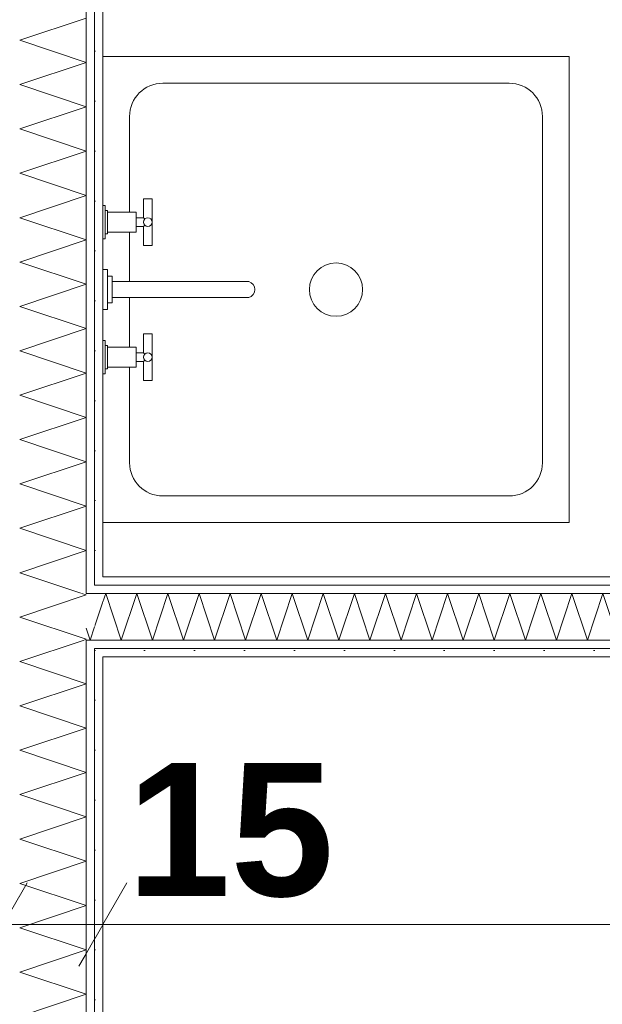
# Model space of a CAD drawing. Extents: x -7314 to 11761, y 144 to 9383.
# Tile 27 of 193: x 2644 to 2732, y 829 to 977. Entities that reach past the tile are written whole.
import ezdxf
from ezdxf.xclip import XClip

# ---------------------------------------------------------------- set-up
doc = ezdxf.new("R2010")
doc.units = 0
doc.header["$MEASUREMENT"] = 0
doc.header["$XCLIPFRAME"] = 0
doc.linetypes.add('Wipeout_Contour', pattern=[20000, 0, -20000])
for name, color, linetype in [('FORMA - Arch 01 - 220-A Ściany', 7, 'Continuous'), ('FORMA - Arch 01 - 540-I Ogrzewanie', 7, 'Continuous'), ('FORMA - Arch 02 - Strefy', 7, 'Continuous'), ('FORMA - Arch 04 - Wymiary ogólne', 7, 'Continuous')]:
    doc.layers.add(name, color=color, linetype=linetype)
doc.styles.add('STYL_AUTOMATYCZNY_9', font='arial.ttf')
pattern_1 = [(0, (4185.3, -5972.398), (0, 7.5), [0, -7.5])]

# ---------------------------------------------------------------- blocks, each defined once
blk = doc.blocks.new('*X260')
at = {"layer": 'FORMA - Arch 01 - 220-A Ściany', "color": 7, "linetype": 'Continuous', "lineweight": 5, "ltscale": 0.025}
for p, q in [((2644.04, 974.27), (2654.04, 977.6)), ((2654.04, 970.94), (2644.04, 974.27)), ((2644.04, 967.6), (2654.04, 970.94)), ((2654.04, 964.27), (2644.04, 967.6)), ((2644.04, 960.94), (2654.04, 964.27)), ((2654.04, 957.6), (2644.04, 960.94)), ((2644.04, 954.27), (2654.04, 957.6)), ((2654.04, 950.94), (2644.04, 954.27)), ((2644.04, 947.6), (2654.04, 950.94)), ((2654.04, 944.27), (2644.04, 947.6)), ((2644.04, 940.94), (2654.04, 944.27)), ((2654.04, 937.6), (2644.04, 940.94)), ((2644.04, 934.27), (2654.04, 937.6)), ((2654.04, 930.94), (2644.04, 934.27)), ((2644.04, 927.6), (2654.04, 930.94)), ((2654.04, 924.27), (2644.04, 927.6)), ((2644.04, 920.94), (2654.04, 924.27)), ((2654.04, 917.6), (2644.04, 920.94)), ((2644.04, 914.27), (2654.04, 917.6)), ((2654.04, 910.94), (2644.04, 914.27)), ((2644.04, 907.6), (2654.04, 910.94)), ((2654.04, 904.27), (2644.04, 907.6)), ((2644.04, 900.94), (2654.04, 904.27)), ((2654.04, 897.6), (2644.04, 900.94)), ((2644.04, 894.27), (2654.04, 897.6)), ((2653.37, 891.16), (2644.04, 894.27))]:
    blk.add_line(p, q, dxfattribs=at)
blk = doc.blocks.new('*X261')
at = {"layer": 'FORMA - Arch 01 - 220-A Ściany', "color": 7, "linetype": 'Continuous', "lineweight": 5, "ltscale": 0.025}
for p, q in [((2644.04, 887.6), (2654.04, 890.94)), ((2654.04, 890.94), (2653.37, 891.16)), ((2654.04, 884.27), (2644.04, 887.6)), ((2653.72, 884.16), (2654.04, 884.27))]:
    blk.add_line(p, q, dxfattribs=at)
blk = doc.blocks.new('*X262')
at = {"layer": 'FORMA - Arch 01 - 220-A Ściany', "color": 7, "linetype": 'Continuous', "lineweight": 5, "ltscale": 0.025}
for p, q in [((2644.04, 880.94), (2653.72, 884.16)), ((2654.04, 877.6), (2644.04, 880.94)), ((2644.04, 874.27), (2654.04, 877.6)), ((2654.04, 870.94), (2644.04, 874.27)), ((2644.04, 867.6), (2654.04, 870.94)), ((2654.04, 864.27), (2644.04, 867.6)), ((2644.04, 860.94), (2654.04, 864.27)), ((2654.04, 857.6), (2644.04, 860.94)), ((2644.04, 854.27), (2654.04, 857.6)), ((2654.04, 850.94), (2644.04, 854.27)), ((2644.04, 847.6), (2654.04, 850.94)), ((2654.04, 844.27), (2644.04, 847.6)), ((2644.04, 840.94), (2654.04, 844.27)), ((2654.04, 837.6), (2644.04, 840.94)), ((2644.04, 834.27), (2654.04, 837.6)), ((2654.04, 830.94), (2644.04, 834.27)), ((2644.04, 827.6), (2654.04, 830.94)), ((2654.04, 824.27), (2644.04, 827.6)), ((2644.04, 820.94), (2654.04, 824.27)), ((2654.04, 817.6), (2644.04, 820.94)), ((2644.04, 814.27), (2654.04, 817.6)), ((2654.04, 810.94), (2644.04, 814.27)), ((2644.04, 807.6), (2654.04, 810.94)), ((2654.04, 804.27), (2644.04, 807.6)), ((2644.04, 800.94), (2654.04, 804.27)), ((2654.04, 797.6), (2644.04, 800.94)), ((2644.04, 794.27), (2654.04, 797.6)), ((2654.04, 790.94), (2644.04, 794.27)), ((2644.04, 787.6), (2654.04, 790.94)), ((2654.04, 784.27), (2644.04, 787.6)), ((2644.04, 780.94), (2654.04, 784.27)), ((2654.04, 777.6), (2644.04, 780.94)), ((2644.04, 774.27), (2654.04, 777.6)), ((2654.04, 770.94), (2644.04, 774.27)), ((2644.04, 767.6), (2654.04, 770.94)), ((2654.04, 764.27), (2644.04, 767.6)), ((2644.04, 760.94), (2654.04, 764.27)), ((2654.04, 757.6), (2644.04, 760.94)), ((2644.04, 754.27), (2654.04, 757.6)), ((2654.04, 750.94), (2644.04, 754.27)), ((2644.04, 747.6), (2654.04, 750.94)), ((2654.04, 744.27), (2644.04, 747.6)), ((2644.04, 740.94), (2654.04, 744.27)), ((2654.04, 737.6), (2644.04, 740.94)), ((2651.93, 736.9), (2654.04, 737.6))]:
    blk.add_line(p, q, dxfattribs=at)
blk = doc.blocks.new('*X375')
at = {"layer": 'FORMA - Arch 01 - 220-A Ściany', "color": 7, "linetype": 'Continuous', "lineweight": 5, "ltscale": 0.025}
blk.add_line((2656.54, 889.88), (2655.29, 886.13), dxfattribs=at)
blk = doc.blocks.new('*X376')
at = {"layer": 'FORMA - Arch 01 - 220-A Ściany', "color": 7, "linetype": 'Continuous', "lineweight": 5, "ltscale": 0.025}
for p, q in [((2655.29, 886.13), (2654.63, 884.16)), ((2654.63, 884.16), (2654.04, 885.94))]:
    blk.add_line(p, q, dxfattribs=at)
blk = doc.blocks.new('*X377')
at = {"layer": 'FORMA - Arch 01 - 220-A Ściany', "color": 7, "linetype": 'Continuous', "lineweight": 5, "ltscale": 0.025}
for p, q in [((2656.97, 891.16), (2656.54, 889.88)), ((2659.3, 884.16), (2656.97, 891.16)), ((2661.63, 891.16), (2659.3, 884.16)), ((2663.97, 884.16), (2661.63, 891.16)), ((2666.3, 891.16), (2663.97, 884.16)), ((2668.63, 884.16), (2666.3, 891.16)), ((2670.97, 891.16), (2668.63, 884.16)), ((2673.3, 884.16), (2670.97, 891.16)), ((2675.63, 891.16), (2673.3, 884.16)), ((2677.97, 884.16), (2675.63, 891.16)), ((2680.3, 891.16), (2677.97, 884.16)), ((2682.63, 884.16), (2680.3, 891.16)), ((2684.97, 891.16), (2682.63, 884.16)), ((2687.3, 884.16), (2684.97, 891.16)), ((2689.63, 891.16), (2687.3, 884.16)), ((2691.97, 884.16), (2689.63, 891.16)), ((2694.3, 891.16), (2691.97, 884.16)), ((2696.63, 884.16), (2694.3, 891.16)), ((2698.97, 891.16), (2696.63, 884.16)), ((2701.3, 884.16), (2698.97, 891.16)), ((2703.63, 891.16), (2701.3, 884.16)), ((2705.97, 884.16), (2703.63, 891.16)), ((2708.3, 891.16), (2705.97, 884.16)), ((2710.63, 884.16), (2708.3, 891.16)), ((2712.97, 891.16), (2710.63, 884.16)), ((2715.3, 884.16), (2712.97, 891.16)), ((2717.63, 891.16), (2715.3, 884.16)), ((2719.97, 884.16), (2717.63, 891.16)), ((2722.3, 891.16), (2719.97, 884.16)), ((2724.63, 884.16), (2722.3, 891.16)), ((2726.97, 891.16), (2724.63, 884.16)), ((2729.3, 884.16), (2726.97, 891.16)), ((2731.63, 891.16), (2729.3, 884.16)), ((2733.97, 884.16), (2731.63, 891.16)), ((2736.3, 891.16), (2733.97, 884.16)), ((2738.63, 884.16), (2736.3, 891.16)), ((2740.97, 891.16), (2738.63, 884.16)), ((2743.3, 884.16), (2740.97, 891.16)), ((2745.63, 891.16), (2743.3, 884.16)), ((2747.97, 884.16), (2745.63, 891.16)), ((2750.3, 891.16), (2747.97, 884.16)), ((2752.63, 884.16), (2750.3, 891.16)), ((2754.97, 891.16), (2752.63, 884.16)), ((2757.3, 884.16), (2754.97, 891.16)), ((2759.63, 891.16), (2757.3, 884.16)), ((2761.97, 884.16), (2759.63, 891.16)), ((2764.3, 891.16), (2761.97, 884.16)), ((2766.63, 884.16), (2764.3, 891.16)), ((2768.97, 891.16), (2766.63, 884.16)), ((2771.3, 884.16), (2768.97, 891.16)), ((2773.63, 891.16), (2771.3, 884.16)), ((2775.97, 884.16), (2773.63, 891.16)), ((2778.3, 891.16), (2775.97, 884.16)), ((2780.63, 884.16), (2778.3, 891.16)), ((2782.97, 891.16), (2780.63, 884.16)), ((2785.3, 884.16), (2782.97, 891.16)), ((2787.63, 891.16), (2785.3, 884.16)), ((2789.97, 884.16), (2787.63, 891.16)), ((2792.3, 891.16), (2789.97, 884.16)), ((2794.63, 884.16), (2792.3, 891.16)), ((2796.97, 891.16), (2794.63, 884.16)), ((2799.3, 884.16), (2796.97, 891.16)), ((2801.63, 891.16), (2799.3, 884.16)), ((2803.97, 884.16), (2801.63, 891.16)), ((2806.3, 891.16), (2803.97, 884.16)), ((2808.63, 884.16), (2806.3, 891.16)), ((2810.97, 891.16), (2808.63, 884.16)), ((2811.11, 890.74), (2810.97, 891.16))]:
    blk.add_line(p, q, dxfattribs=at)
blk = doc.blocks.new('Rysunek_1_1', base_point=(4185.3, -5972.4))
at = {"layer": 'FORMA - Arch 04 - Wymiary ogólne', "color": 154, "linetype": 'Continuous', "lineweight": 13, "insert": (2660.15, 845.42), "char_height": 20, "width": 30.509, "attachment_point": 7, "style": 'STYL_AUTOMATYCZNY_9'}
blk.add_mtext('\\A1;{\\pql;\\fArial|b1|i0|c238|p0;\\W1.000000;15}', dxfattribs=at)
at = {"color": 254, "linetype": 'Wipeout_Contour', "lineweight": 0, "ltscale": 11618.078845}
blk.add_wipeout([(2808.61, 878.27), (2808.61, 1080.89), (2656.54, 1080.89), (2656.54, 878.27)], dxfattribs=at).dxf.layer = 'FORMA - Arch 02 - Strefy'
at = {"color": 254, "linetype": 'Wipeout_Contour', "lineweight": 0, "ltscale": 11339.328794}
blk.add_wipeout([(2656.54, 893.66), (2656.54, 1080.89), (2655.29, 1080.89), (2655.29, 893.66)], dxfattribs=at).dxf.layer = 'FORMA - Arch 01 - 220-A Ściany'
at = {"color": 254, "linetype": 'Wipeout_Contour', "lineweight": 0, "ltscale": 11194.509924}
blk.add_wipeout([(2656.54, 881.66), (2656.54, 882.91), (2655.29, 882.91), (2655.29, 881.66)], dxfattribs=at).dxf.layer = 'FORMA - Arch 01 - 220-A Ściany'
at = {"layer": 'FORMA - Arch 01 - 220-A Ściany', "linetype": 'Continuous', "lineweight": 5}
h = blk.add_hatch(dxfattribs=at)
h.set_pattern_fill('Gips_0001', style=0, pattern_type=2)
h.set_pattern_definition(pattern_1)
h.paths.add_polyline_path([(2656.54, 893.66), (2656.54, 1080.89), (2655.29, 1080.89), (2655.29, 893.66)])
h = blk.add_hatch(dxfattribs=at)
h.set_pattern_fill('Gips_0001', style=0, pattern_type=2)
h.set_pattern_definition(pattern_1)
h.paths.add_polyline_path([(2656.54, 881.66), (2656.54, 882.91), (2655.29, 882.91), (2655.29, 881.66)])
at = {"color": 254, "linetype": 'Wipeout_Contour', "lineweight": 0, "ltscale": 11208.140237}
blk.add_wipeout([(2656.54, 892.41), (2656.54, 893.66), (2655.29, 893.66), (2655.29, 892.41)], dxfattribs=at).dxf.layer = 'FORMA - Arch 01 - 220-A Ściany'
at = {"color": 254, "linetype": 'Wipeout_Contour', "lineweight": 0, "ltscale": 11191.342959}
blk.add_wipeout([(2655.29, 882.91), (2655.29, 884.16), (2654.04, 884.16), (2654.04, 882.91)], dxfattribs=at).dxf.layer = 'FORMA - Arch 01 - 220-A Ściany'
at = {"color": 254, "linetype": 'Wipeout_Contour', "lineweight": 0, "ltscale": 11109.343171}
blk.add_wipeout([(2655.29, 881.66), (2655.29, 736.9), (2656.54, 736.9), (2656.54, 881.66)], dxfattribs=at).dxf.layer = 'FORMA - Arch 01 - 220-A Ściany'
at = {"layer": 'FORMA - Arch 01 - 220-A Ściany', "linetype": 'Continuous', "lineweight": 5}
h = blk.add_hatch(dxfattribs=at)
h.set_pattern_fill('Gips_0001', style=0, pattern_type=2)
h.set_pattern_definition(pattern_1)
h.paths.add_polyline_path([(2656.54, 892.41), (2656.54, 893.66), (2655.29, 893.66), (2655.29, 892.41)])
h = blk.add_hatch(dxfattribs=at)
h.set_pattern_fill('Gips_0001', style=0, pattern_type=2)
h.set_pattern_definition(pattern_1)
h.paths.add_polyline_path([(2655.29, 882.91), (2655.29, 884.16), (2654.04, 884.16), (2654.04, 882.91)])
h = blk.add_hatch(dxfattribs=at)
h.set_pattern_fill('Gips_0001', style=0, pattern_type=2)
h.set_pattern_definition(pattern_1)
h.paths.add_polyline_path([(2655.29, 881.66), (2655.29, 736.9), (2656.54, 736.9), (2656.54, 881.66)])
at = {"layer": 'FORMA - Arch 01 - 220-A Ściany', "color": 7, "linetype": 'Continuous', "lineweight": 15, "ltscale": 0.025, "flags": 128}
for points in [[(2656.54, 893.66), (2656.54, 1080.89)], [(2656.54, 736.9), (2656.54, 881.66)]]:
    blk.add_lwpolyline(points, dxfattribs=at)
at = {"layer": 'FORMA - Arch 04 - Wymiary ogólne', "color": 154, "linetype": 'Continuous', "lineweight": 13, "ltscale": 0.025}
for p, q in [((2656.54, 850.79), (2656.54, 832.04)), ((2820.61, 841.42), (2656.54, 841.42))]:
    blk.add_line(p, q, dxfattribs=at)
at = {"color": 254, "linetype": 'Wipeout_Contour', "lineweight": 0, "ltscale": 11334.789704}
blk.add_wipeout([(2655.29, 892.41), (2655.29, 1082.14), (2654.04, 1082.14), (2654.04, 892.41)], dxfattribs=at).dxf.layer = 'FORMA - Arch 01 - 220-A Ściany'
at = {"color": 254, "linetype": 'Wipeout_Contour', "lineweight": 0, "ltscale": 11105.349918}
blk.add_wipeout([(2654.04, 882.91), (2654.04, 736.9), (2655.29, 736.9), (2655.29, 882.91)], dxfattribs=at).dxf.layer = 'FORMA - Arch 01 - 220-A Ściany'
at = {"color": 254, "linetype": 'Wipeout_Contour', "lineweight": 0, "ltscale": 11400.479736}
blk.add_wipeout([(2726.54, 901.8), (2726.54, 971.8), (2656.54, 971.8), (2656.54, 901.8)], dxfattribs=at).dxf.layer = 'FORMA - Arch 01 - 540-I Ogrzewanie'
at = {"layer": 'FORMA - Arch 01 - 220-A Ściany', "linetype": 'Continuous', "lineweight": 5}
h = blk.add_hatch(dxfattribs=at)
h.set_pattern_fill('Gips_0001', style=0, pattern_type=2)
h.set_pattern_definition(pattern_1)
h.paths.add_polyline_path([(2655.29, 892.41), (2655.29, 1082.14), (2654.04, 1082.14), (2654.04, 892.41)])
h = blk.add_hatch(dxfattribs=at)
h.set_pattern_fill('Gips_0001', style=0, pattern_type=2)
h.set_pattern_definition(pattern_1)
h.paths.add_polyline_path([(2654.04, 882.91), (2654.04, 736.9), (2655.29, 736.9), (2655.29, 882.91)])
at = {"layer": 'FORMA - Arch 01 - 220-A Ściany', "color": 7, "linetype": 'Continuous', "lineweight": 13, "ltscale": 0.025}
for p, q in [((2655.29, 882.91), (2656.54, 882.91)), ((2655.29, 736.9), (2655.29, 882.91))]:
    blk.add_line(p, q, dxfattribs=at)
at = {"layer": 'FORMA - Arch 01 - 540-I Ogrzewanie', "color": 6, "linetype": 'Continuous', "lineweight": 15, "ltscale": 0.025}
for p, q in [((2665.54, 967.8), (2717.54, 967.8)), ((2660.54, 910.8), (2660.54, 962.8)), ((2722.54, 962.8), (2722.54, 910.8)), ((2717.54, 905.8), (2665.54, 905.8))]:
    blk.add_line(p, q, dxfattribs=at)
at = {"layer": 'FORMA - Arch 01 - 540-I Ogrzewanie', "color": 6, "linetype": 'Continuous', "lineweight": 15, "ltscale": 0.025, "flags": 128}
blk.add_lwpolyline([(2726.54, 901.8), (2726.54, 971.8), (2656.54, 971.8), (2656.54, 901.8)], close=True, dxfattribs=at)
at = {"layer": 'FORMA - Arch 01 - 540-I Ogrzewanie', "color": 6, "linetype": 'Continuous', "lineweight": 15, "ltscale": 0.025}
blk.add_circle((2691.54, 936.8), 4, dxfattribs=at)
for centre, start, end in [((2665.54, 962.8), 90, 180), ((2717.54, 962.8), 0, 90), ((2665.54, 910.8), 180, 270), ((2717.54, 910.8), 270, 0)]:
    blk.add_arc(centre, 5, start, end, dxfattribs=at)
at = {"color": 254, "linetype": 'Wipeout_Contour', "lineweight": 0, "ltscale": 11201.807869}
blk.add_wipeout([(2655.29, 891.16), (2655.29, 892.41), (2654.04, 892.41), (2654.04, 891.16)], dxfattribs=at).dxf.layer = 'FORMA - Arch 01 - 220-A Ściany'
at = {"color": 254, "linetype": 'Wipeout_Contour', "lineweight": 0, "ltscale": 56466.472146}
blk.add_wipeout([(2661.54, 945.45), (2661.54, 946.3), (2662.64, 946.3), (2662.64, 943.45), (2663.94, 943.45), (2663.94, 950.45), (2662.64, 950.45), (2662.64, 947.6), (2661.54, 947.6), (2661.54, 948.45), (2657.24, 948.45), (2657.24, 948.7), (2656.89, 948.7), (2656.89, 949.45), (2656.54, 949.45), (2656.54, 944.45), (2656.89, 944.45), (2656.89, 945.2), (2657.24, 945.2), (2657.24, 945.45)], dxfattribs=at).dxf.layer = 'FORMA - Arch 01 - 540-I Ogrzewanie'
at = {"color": 254, "linetype": 'Wipeout_Contour', "lineweight": 0, "ltscale": 22661.421726}
blk.add_wipeout([(2657.94, 938), (2657.94, 935.6), (2678.45, 935.6), (2678.45, 935.6), (2679.24, 936.27), (2679.24, 937.32), (2678.45, 938), (2678.45, 938)], dxfattribs=at).dxf.layer = 'FORMA - Arch 01 - 540-I Ogrzewanie'
at = {"color": 254, "linetype": 'Wipeout_Contour', "lineweight": 0, "ltscale": 56331.597624}
blk.add_wipeout([(2661.54, 928.15), (2657.24, 928.15), (2657.24, 928.4), (2656.89, 928.4), (2656.89, 929.15), (2656.54, 929.15), (2656.54, 924.15), (2656.89, 924.15), (2656.89, 924.9), (2657.24, 924.9), (2657.24, 925.15), (2661.54, 925.15), (2661.54, 926), (2662.64, 926), (2662.64, 923.15), (2663.94, 923.15), (2663.94, 930.15), (2662.64, 930.15), (2662.64, 927.3), (2661.54, 927.3)], dxfattribs=at).dxf.layer = 'FORMA - Arch 01 - 540-I Ogrzewanie'
at = {"layer": 'FORMA - Arch 01 - 220-A Ściany', "linetype": 'Continuous', "lineweight": 5}
h = blk.add_hatch(dxfattribs=at)
h.set_pattern_fill('Gips_0001', style=0, pattern_type=2)
h.set_pattern_definition(pattern_1)
h.paths.add_polyline_path([(2655.29, 891.16), (2655.29, 892.41), (2654.04, 892.41), (2654.04, 891.16)])
at = {"layer": 'FORMA - Arch 01 - 220-A Ściany', "color": 7, "linetype": 'Continuous', "lineweight": 13, "ltscale": 0.025}
for p, q in [((2655.29, 892.41), (2655.29, 1082.14)), ((2656.54, 892.41), (2655.29, 892.41))]:
    blk.add_line(p, q, dxfattribs=at)
at = {"layer": 'FORMA - Arch 01 - 540-I Ogrzewanie', "color": 6, "linetype": 'Continuous', "lineweight": 15, "ltscale": 0.025}
for p, q in [((2656.89, 945.2), (2656.89, 948.7)), ((2657.24, 948.45), (2657.24, 945.45)), ((2661.54, 947.6), (2661.54, 946.3)), ((2662.64, 947.6), (2662.83, 947.41)), ((2662.64, 946.3), (2662.83, 946.49)), ((2656.89, 928.4), (2656.89, 924.9)), ((2657.24, 925.15), (2657.24, 928.15)), ((2661.54, 926), (2661.54, 927.3)), ((2662.64, 927.3), (2662.83, 927.11)), ((2662.64, 926), (2662.83, 926.19))]:
    blk.add_line(p, q, dxfattribs=at)
at = {"layer": 'FORMA - Arch 01 - 540-I Ogrzewanie', "color": 6, "linetype": 'Continuous', "lineweight": 15, "ltscale": 0.025, "flags": 128}
for points in [[(2661.54, 945.45), (2657.24, 945.45), (2657.24, 945.2), (2656.89, 945.2), (2656.89, 944.45), (2656.54, 944.45), (2656.54, 949.45), (2656.89, 949.45), (2656.89, 948.7), (2657.24, 948.7), (2657.24, 948.45), (2661.54, 948.45), (2661.54, 947.6), (2662.64, 947.6), (2662.64, 950.45), (2663.94, 950.45), (2663.94, 943.45), (2662.64, 943.45), (2662.64, 946.3), (2661.54, 946.3)], [(2661.54, 928.15), (2657.24, 928.15), (2657.24, 928.4), (2656.89, 928.4), (2656.89, 929.15), (2656.54, 929.15), (2656.54, 924.15), (2656.89, 924.15), (2656.89, 924.9), (2657.24, 924.9), (2657.24, 925.15), (2661.54, 925.15), (2661.54, 926), (2662.64, 926), (2662.64, 923.15), (2663.94, 923.15), (2663.94, 930.15), (2662.64, 930.15), (2662.64, 927.3), (2661.54, 927.3)]]:
    blk.add_lwpolyline(points, close=True, dxfattribs=at)
blk.add_lwpolyline([(2657.94, 938), (2657.94, 935.6), (2678.45, 935.6, 0.759247), (2678.45, 938)], format="xyb", close=True, dxfattribs=at)
at = {"layer": 'FORMA - Arch 01 - 540-I Ogrzewanie', "color": 6, "linetype": 'Continuous', "lineweight": 15, "ltscale": 0.025}
for centre in [(2663.29, 946.95), (2663.29, 926.65)]:
    blk.add_circle(centre, 0.65, dxfattribs=at)
at = {"color": 254, "linetype": 'Wipeout_Contour', "lineweight": 0, "ltscale": 11313.860154}
blk.add_wipeout([(2654.04, 891.16), (2654.04, 1083.39), (2644.04, 1083.39), (2644.04, 891.16)], dxfattribs=at).dxf.layer = 'FORMA - Arch 01 - 220-A Ściany'
at = {"color": 254, "linetype": 'Wipeout_Contour', "lineweight": 0, "ltscale": 11271.472024}
blk.add_wipeout([(2657.94, 934.8), (2657.94, 938.8), (2657.24, 938.8), (2657.24, 934.8)], dxfattribs=at).dxf.layer = 'FORMA - Arch 01 - 540-I Ogrzewanie'
at = {"layer": 'FORMA - Arch 01 - 540-I Ogrzewanie', "color": 6, "linetype": 'Continuous', "lineweight": 15, "ltscale": 0.025, "flags": 128}
blk.add_lwpolyline([(2657.94, 934.8), (2657.94, 938.8), (2657.24, 938.8), (2657.24, 934.8)], close=True, dxfattribs=at)
at = {"color": 7, "linetype": 'Continuous', "lineweight": 13, "ltscale": 0.025}
blk.add_blockref('*X260', (0, 0), dxfattribs=at)
at = {"color": 254, "linetype": 'Wipeout_Contour', "lineweight": 0, "ltscale": 11175.235924}
blk.add_wipeout([(2654.04, 884.16), (2654.04, 891.16), (2644.04, 891.16), (2644.04, 884.16)], dxfattribs=at).dxf.layer = 'FORMA - Arch 01 - 220-A Ściany'
at = {"color": 254, "linetype": 'Wipeout_Contour', "lineweight": 0, "ltscale": 11268.834258}
blk.add_wipeout([(2657.24, 933.8), (2657.24, 939.8), (2656.54, 939.8), (2656.54, 933.8)], dxfattribs=at).dxf.layer = 'FORMA - Arch 01 - 540-I Ogrzewanie'
at = {"layer": 'FORMA - Arch 01 - 220-A Ściany', "color": 7, "linetype": 'Continuous', "lineweight": 13, "ltscale": 0.025}
for p, q in [((2654.04, 891.16), (2654.04, 1083.39)), ((2655.29, 891.16), (2654.04, 891.16))]:
    blk.add_line(p, q, dxfattribs=at)
at = {"layer": 'FORMA - Arch 01 - 540-I Ogrzewanie', "color": 6, "linetype": 'Continuous', "lineweight": 15, "ltscale": 0.025, "flags": 128}
blk.add_lwpolyline([(2657.24, 933.8), (2657.24, 939.8), (2656.54, 939.8), (2656.54, 933.8)], close=True, dxfattribs=at)
at = {"color": 7, "linetype": 'Continuous', "lineweight": 13, "ltscale": 0.025}
blk.add_blockref('*X261', (0, 0), dxfattribs=at)
at = {"color": 254, "linetype": 'Wipeout_Contour', "lineweight": 0, "ltscale": 11206.547691}
blk.add_wipeout([(2656.54, 891.16), (2656.54, 892.41), (2655.29, 892.41), (2655.29, 891.16)], dxfattribs=at).dxf.layer = 'FORMA - Arch 01 - 220-A Ściany'
at = {"color": 254, "linetype": 'Wipeout_Contour', "lineweight": 0, "ltscale": 11084.628131}
blk.add_wipeout([(2644.04, 884.16), (2644.04, 736.9), (2654.04, 736.9), (2654.04, 884.16)], dxfattribs=at).dxf.layer = 'FORMA - Arch 01 - 220-A Ściany'
at = {"layer": 'FORMA - Arch 01 - 220-A Ściany', "linetype": 'Continuous', "lineweight": 5}
h = blk.add_hatch(dxfattribs=at)
h.set_pattern_fill('Gips_0001', style=0, pattern_type=2)
h.set_pattern_definition(pattern_1)
h.paths.add_polyline_path([(2656.54, 891.16), (2656.54, 892.41), (2655.29, 892.41), (2655.29, 891.16)])
at = {"layer": 'FORMA - Arch 01 - 220-A Ściany', "color": 7, "linetype": 'Continuous', "lineweight": 13, "ltscale": 0.025}
for p, q in [((2654.04, 884.16), (2655.29, 884.16)), ((2654.04, 736.9), (2654.04, 884.16))]:
    blk.add_line(p, q, dxfattribs=at)
at = {"layer": 'FORMA - Arch 04 - Wymiary ogólne', "color": 154, "linetype": 'Continuous', "lineweight": 13, "ltscale": 0.025}
for p, q in [((2637.93, 835.17), (2645.15, 847.67)), ((2652.93, 835.17), (2660.15, 847.67)), ((2656.54, 841.42), (2641.54, 841.42))]:
    blk.add_line(p, q, dxfattribs=at)
at = {"color": 7, "linetype": 'Continuous', "lineweight": 13, "ltscale": 0.025}
blk.add_blockref('*X262', (0, 0), dxfattribs=at)
at = {"color": 254, "linetype": 'Wipeout_Contour', "lineweight": 0, "ltscale": 11499.56773}
blk.add_wipeout([(2808.61, 893.66), (2656.54, 893.66), (2656.54, 892.41), (2808.61, 892.41)], dxfattribs=at).dxf.layer = 'FORMA - Arch 01 - 220-A Ściany'
at = {"color": 254, "linetype": 'Wipeout_Contour', "lineweight": 0, "ltscale": 11201.313522}
blk.add_wipeout([(2656.54, 884.16), (2656.54, 891.16), (2655.29, 891.16), (2655.29, 884.16)], dxfattribs=at).dxf.layer = 'FORMA - Arch 01 - 220-A Ściany'
at = {"layer": 'FORMA - Arch 01 - 220-A Ściany', "linetype": 'Continuous', "lineweight": 5}
h = blk.add_hatch(dxfattribs=at)
h.set_pattern_fill('Gips_0001', style=0, pattern_type=2)
h.set_pattern_definition(pattern_1)
h.paths.add_polyline_path([(2808.61, 893.66), (2656.54, 893.66), (2656.54, 892.41), (2808.61, 892.41)])
at = {"layer": 'FORMA - Arch 01 - 220-A Ściany', "color": 7, "linetype": 'Continuous', "lineweight": 15, "ltscale": 0.025, "flags": 128}
blk.add_lwpolyline([(2808.61, 893.66), (2656.54, 893.66)], dxfattribs=at)
at = {"color": 7, "linetype": 'Continuous', "lineweight": 13, "ltscale": 0.025}
blk.add_blockref('*X375', (0, 0), dxfattribs=at)
at = {"color": 254, "linetype": 'Wipeout_Contour', "lineweight": 0, "ltscale": 11196.087212}
blk.add_wipeout([(2656.54, 882.91), (2656.54, 884.16), (2655.29, 884.16), (2655.29, 882.91)], dxfattribs=at).dxf.layer = 'FORMA - Arch 01 - 220-A Ściany'
at = {"layer": 'FORMA - Arch 01 - 220-A Ściany', "linetype": 'Continuous', "lineweight": 5}
h = blk.add_hatch(dxfattribs=at)
h.set_pattern_fill('Gips_0001', style=0, pattern_type=2)
h.set_pattern_definition(pattern_1)
h.paths.add_polyline_path([(2656.54, 882.91), (2656.54, 884.16), (2655.29, 884.16), (2655.29, 882.91)])
at = {"color": 254, "linetype": 'Wipeout_Contour', "lineweight": 0, "ltscale": 11500.397281}
blk.add_wipeout([(2809.86, 892.41), (2656.54, 892.41), (2656.54, 891.16), (2809.86, 891.16)], dxfattribs=at).dxf.layer = 'FORMA - Arch 01 - 220-A Ściany'
at = {"layer": 'FORMA - Arch 01 - 220-A Ściany', "linetype": 'Continuous', "lineweight": 5}
h = blk.add_hatch(dxfattribs=at)
h.set_pattern_fill('Gips_0001', style=0, pattern_type=2)
h.set_pattern_definition(pattern_1)
h.paths.add_polyline_path([(2809.86, 892.41), (2656.54, 892.41), (2656.54, 891.16), (2809.86, 891.16)])
at = {"layer": 'FORMA - Arch 01 - 220-A Ściany', "color": 7, "linetype": 'Continuous', "lineweight": 13, "ltscale": 0.025}
for p, q in [((2656.54, 892.41), (2655.29, 892.41)), ((2809.86, 892.41), (2656.54, 892.41))]:
    blk.add_line(p, q, dxfattribs=at)
at = {"color": 254, "linetype": 'Wipeout_Contour', "lineweight": 0, "ltscale": 11196.571482}
blk.add_wipeout([(2655.29, 884.16), (2655.29, 891.16), (2654.04, 891.16), (2654.04, 884.16)], dxfattribs=at).dxf.layer = 'FORMA - Arch 01 - 220-A Ściany'
at = {"color": 254, "linetype": 'Wipeout_Contour', "lineweight": 0, "ltscale": 11506.789188}
blk.add_wipeout([(2819.36, 882.91), (2656.54, 882.91), (2656.54, 881.66), (2819.36, 881.66)], dxfattribs=at).dxf.layer = 'FORMA - Arch 01 - 220-A Ściany'
at = {"layer": 'FORMA - Arch 01 - 220-A Ściany', "linetype": 'Continuous', "lineweight": 5}
h = blk.add_hatch(dxfattribs=at)
h.set_pattern_fill('Gips_0001', style=0, pattern_type=2)
h.set_pattern_definition(pattern_1)
h.paths.add_polyline_path([(2819.36, 882.91), (2656.54, 882.91), (2656.54, 881.66), (2819.36, 881.66)])
at = {"layer": 'FORMA - Arch 01 - 220-A Ściany', "color": 7, "linetype": 'Continuous', "lineweight": 13, "ltscale": 0.025}
for p, q in [((2655.29, 891.16), (2654.04, 891.16)), ((2654.04, 884.16), (2655.29, 884.16))]:
    blk.add_line(p, q, dxfattribs=at)
at = {"layer": 'FORMA - Arch 01 - 220-A Ściany', "color": 7, "linetype": 'Continuous', "lineweight": 15, "ltscale": 0.025, "flags": 128}
blk.add_lwpolyline([(2656.54, 881.66), (2819.36, 881.66)], dxfattribs=at)
at = {"color": 7, "linetype": 'Continuous', "lineweight": 13, "ltscale": 0.025}
blk.add_blockref('*X376', (0, 0), dxfattribs=at)
at = {"color": 254, "linetype": 'Wipeout_Contour', "lineweight": 0, "ltscale": 11505.939338}
blk.add_wipeout([(2818.11, 884.16), (2656.54, 884.16), (2656.54, 882.91), (2818.11, 882.91)], dxfattribs=at).dxf.layer = 'FORMA - Arch 01 - 220-A Ściany'
at = {"layer": 'FORMA - Arch 01 - 220-A Ściany', "linetype": 'Continuous', "lineweight": 5}
h = blk.add_hatch(dxfattribs=at)
h.set_pattern_fill('Gips_0001', style=0, pattern_type=2)
h.set_pattern_definition(pattern_1)
h.paths.add_polyline_path([(2818.11, 884.16), (2656.54, 884.16), (2656.54, 882.91), (2818.11, 882.91)])
at = {"layer": 'FORMA - Arch 01 - 220-A Ściany', "color": 7, "linetype": 'Continuous', "lineweight": 13, "ltscale": 0.025}
for p, q in [((2655.29, 882.91), (2656.54, 882.91)), ((2656.54, 882.91), (2818.11, 882.91))]:
    blk.add_line(p, q, dxfattribs=at)
at = {"color": 254, "linetype": 'Wipeout_Contour', "lineweight": 0, "ltscale": 11497.677539}
blk.add_wipeout([(2811.11, 891.16), (2656.54, 891.16), (2656.54, 884.16), (2811.11, 884.16)], dxfattribs=at).dxf.layer = 'FORMA - Arch 01 - 220-A Ściany'
at = {"layer": 'FORMA - Arch 01 - 220-A Ściany', "color": 7, "linetype": 'Continuous', "lineweight": 13, "ltscale": 0.025}
for p, q in [((2656.54, 891.16), (2655.29, 891.16)), ((2809.86, 891.16), (2656.54, 891.16)), ((2655.29, 884.16), (2656.54, 884.16)), ((2656.54, 884.16), (2811.11, 884.16))]:
    blk.add_line(p, q, dxfattribs=at)
at = {"color": 7, "linetype": 'Continuous', "lineweight": 13, "ltscale": 0.025}
blk.add_blockref('*X377', (0, 0), dxfattribs=at)

msp = doc.modelspace()

# ---------------------------------------------------------------- block references
at = {"lineweight": 20}
ref = msp.add_blockref('Rysunek_1_1', (4185.29965, -5972.39804), dxfattribs=at)
XClip(ref).set_block_clipping_path([(254.0251470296, 246.5573808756), (9689.7973583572, 9358.9497337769)])

doc.saveas('drawing.dxf')
